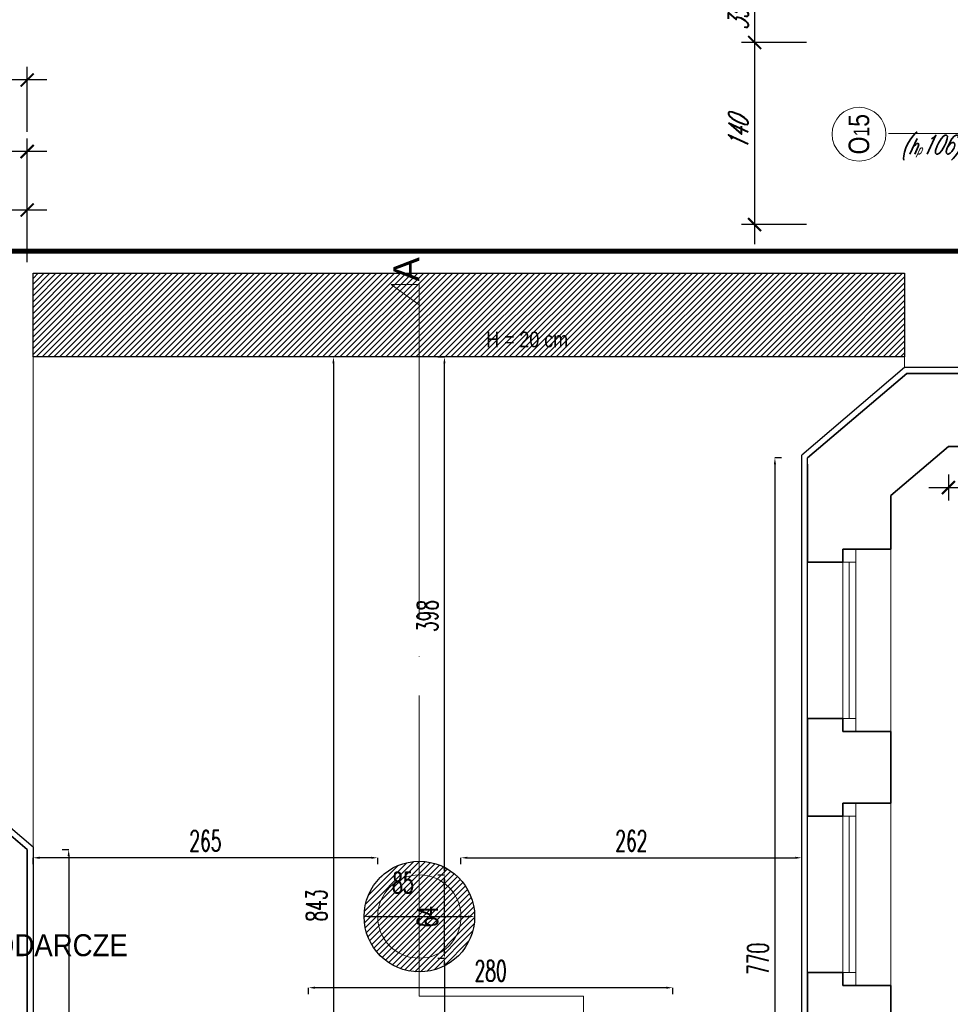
# Model space of a CAD drawing. Header units: millimetres. Extents: x 402 to 79005, y -7782 to 89952.
# Tile 245 of 256: x 25987 to 26702, y 37100 to 37857. Entities that reach past the tile are written whole.
import ezdxf

# ---------------------------------------------------------------- set-up
doc = ezdxf.new("R2010")
doc.units = ezdxf.units.MM
doc.header["$LTSCALE"] = 10
doc.linetypes.add('ACAD_ISO04W100', pattern=[30, 24, -3, 0, -3])
doc.linetypes.add('DASHED', pattern=[19.05, 12.7, -6.35])
doc.layers.get('0').update_dxf_attribs({"lineweight": 0})
doc.layers.get('Defpoints').update_dxf_attribs({"color": 253})
for name, color, linetype, lineweight in [('01 parter - ściany', 253, 'Continuous', 35), ('03-01_okna', 253, 'Continuous', 15), ('04-1_widok', 253, 'Continuous', 5), ('05-01_wymiary', 253, 'Continuous', 5), ('05-03_opis', 253, 'Continuous', 5), ('0_A_GRANICA OPRACOWANIA', 1, 'Continuous', 0), ('0_A_OPISY', 1, 'Continuous', 0), ('0_A_PRZEKRÓJ', 5, 'Continuous', 0), ('0_A_WYMIAROWANIE', 1, 'Continuous', 5), ('0_A_ŚCIANY ', 253, 'Continuous', 30), ('0_PROJEKTOWANA WYLEWKA BETONOWA', 150, 'Continuous', 0), ('0_ZAMUROWANIA', 150, 'Continuous', 30)]:
    doc.layers.add(name, color=color, linetype=linetype, lineweight=lineweight)
doc.styles.add('ariel', font='ARIAL.TTF', dxfattribs={"width": 0.8})
doc.styles.add('ariel_wym', font='simplex.shx', dxfattribs={"width": 0.65, "oblique": 25})
doc.styles.add('SIMPLEXD', font='simplex.shx', dxfattribs={"width": 0.6})
doc.styles.get("Standard").update_dxf_attribs({"font": 'arial.ttf'})
doc.dimstyles.new('1-100', dxfattribs={"dimtxt": 16, "dimasz": 5, "dimexe": 0, "dimexo": 0, "dimgap": 5, "dimtad": 1, "dimdec": 1, "dimtxsty": 'SIMPLEXD', "dimcen": 5, "dimclrt": 256, "dimadec": 0, "dimazin": 0, "dimtfac": 1, "dimtdec": 0, "dimtix": 1, "dimtmove": 1, "dimatfit": 3, "dimldrblk": 'LP', "dimfxl": 0, "dimarcsym": 0})
doc.dimstyles.new('ariel 50', dxfattribs={"dimtxt": 15, "dimasz": 10, "dimexe": 10, "dimexo": 0, "dimgap": 5, "dimtad": 1, "dimdec": 1, "dimrnd": 0.5, "dimtxsty": 'ariel_wym', "dimblk": 'ARCHTICK', "dimcen": 2.5, "dimdle": 15, "dimazin": 0, "dimtfac": 1, "dimtdec": 1, "dimtix": 1, "dimtmove": 0, "dimatfit": 3, "dimldrblk": 'DOT', "dimfxl": 0, "dimarcsym": 0})
doc.dimstyles.new('ariel 50 wnętrze', dxfattribs={"dimtxt": 15, "dimasz": 10, "dimexe": 10, "dimexo": 0, "dimgap": 5, "dimtad": 1, "dimdec": 1, "dimrnd": 0.5, "dimtxsty": 'ariel_wym', "dimblk": 'ARCHTICK', "dimcen": 2.5, "dimdle": 15, "dimazin": 0, "dimtfac": 1, "dimtdec": 1, "dimtix": 1, "dimtmove": 0, "dimatfit": 3, "dimldrblk": 'DOT', "dimfxl": 0, "dimarcsym": 0})

# ---------------------------------------------------------------- blocks, each defined once
blk = doc.blocks.new('_ArchTick')
at = {"color": 0, "linetype": 'ByBlock', "const_width": 0.15}
blk.add_lwpolyline([(-0.5, -0.5), (0.5, 0.5)], dxfattribs=at)
blk = doc.blocks.new('*D154')
at = {"layer": '05-01_wymiary', "color": 0, "lineweight": -2}
for p, q in [((26551.91, 37889.3), (26551.91, 37824.3)), ((26591.91, 37874.3), (26541.91, 37874.3)), ((26591.91, 37839.3), (26541.91, 37839.3))]:
    blk.add_line(p, q, dxfattribs=at)
at = {"layer": 'Defpoints', "color": 0}
for p in [(26850.83, 37874.3), (26551.91, 37839.3), (26850.83, 37839.3)]:
    blk.add_point(p, dxfattribs=at)
at = {"layer": '05-01_wymiary', "color": 0, "lineweight": -2, "xscale": 10, "yscale": 10, "zscale": 10}
for p, rotation in [((26551.91, 37874.3), 90), ((26551.91, 37839.3), 270)]:
    blk.add_blockref('_ArchTick', p, dxfattribs=dict(at, rotation=rotation))
at = {"layer": '05-01_wymiary', "color": 0, "insert": (26539.41, 37856.8), "char_height": 15, "attachment_point": 5, "rotation": 90, "style": 'ariel_wym'}
blk.add_mtext('35', dxfattribs=at)
blk = doc.blocks.new('_Dot')
at = {"color": 0, "linetype": 'ByBlock', "lineweight": -2}
blk.add_line((-0.5, 0), (-1, 0), dxfattribs=at)
at = {"color": 0, "linetype": 'ByBlock', "const_width": 0.5}
blk.add_lwpolyline([(-0.25, 0, 1), (0.25, 0, 1)], format="xyb", close=True, dxfattribs=at)
blk = doc.blocks.new('*D155')
at = {"layer": '05-01_wymiary', "color": 0, "lineweight": -2}
for p, q in [((26551.91, 37854.3), (26551.91, 37684.3)), ((26591.91, 37839.3), (26541.91, 37839.3)), ((26591.91, 37699.3), (26541.91, 37699.3))]:
    blk.add_line(p, q, dxfattribs=at)
at = {"layer": 'Defpoints', "color": 0}
for p in [(26850.83, 37839.3), (26551.91, 37699.3), (26850.83, 37699.3)]:
    blk.add_point(p, dxfattribs=at)
at = {"layer": '05-01_wymiary', "color": 0, "lineweight": -2, "xscale": 10, "yscale": 10, "zscale": 10}
for p, rotation in [((26551.91, 37839.3), 90), ((26551.91, 37699.3), 270)]:
    blk.add_blockref('_ArchTick', p, dxfattribs=dict(at, rotation=rotation))
at = {"layer": '05-01_wymiary', "color": 0, "insert": (26539.41, 37769.3), "char_height": 15, "attachment_point": 5, "rotation": 90, "style": 'ariel_wym'}
blk.add_mtext('140', dxfattribs=at)
blk = doc.blocks.new('*D160')
at = {"layer": '05-01_wymiary', "color": 0, "lineweight": -2}
for p, q in [((25904.65, 37670.51), (25904.65, 37720.51)), ((25992.65, 37670.51), (25992.65, 37720.51)), ((26007.65, 37710.51), (25889.65, 37710.51))]:
    blk.add_line(p, q, dxfattribs=at)
at = {"layer": 'Defpoints', "color": 0, "lineweight": 0}
for p in [(25904.65, 37710.51), (25904.65, 37294.05), (25992.65, 37219.12)]:
    blk.add_point(p, dxfattribs=at)
at = {"layer": '05-01_wymiary', "color": 0, "lineweight": -2, "xscale": 10, "yscale": 10, "zscale": 10, "rotation": 180}
blk.add_blockref('_ArchTick', (25904.65, 37710.51), dxfattribs=at)
at = {"layer": '05-01_wymiary', "color": 0, "lineweight": -2, "xscale": 10, "yscale": 10, "zscale": 10}
blk.add_blockref('_ArchTick', (25992.65, 37710.51), dxfattribs=at)
at = {"layer": '05-01_wymiary', "color": 0, "insert": (25948.65, 37723.01), "char_height": 15, "attachment_point": 5, "style": 'ariel_wym'}
blk.add_mtext('88', dxfattribs=at)
blk = doc.blocks.new('*D176')
at = {"layer": '05-01_wymiary', "color": 0, "lineweight": -2}
for p, q in [((25941.65, 37715.51), (25941.65, 37765.51)), ((25992.65, 37715.51), (25992.65, 37765.51)), ((26007.65, 37755.51), (25926.65, 37755.51))]:
    blk.add_line(p, q, dxfattribs=at)
at = {"layer": 'Defpoints', "color": 0, "lineweight": 0}
for p in [(25941.65, 37755.51), (25992.65, 37219.12), (25941.65, 37189.75)]:
    blk.add_point(p, dxfattribs=at)
at = {"layer": '05-01_wymiary', "color": 0, "lineweight": -2, "xscale": 10, "yscale": 10, "zscale": 10, "rotation": 180}
blk.add_blockref('_ArchTick', (25941.65, 37755.51), dxfattribs=at)
at = {"layer": '05-01_wymiary', "color": 0, "lineweight": -2, "xscale": 10, "yscale": 10, "zscale": 10}
blk.add_blockref('_ArchTick', (25992.65, 37755.51), dxfattribs=at)
at = {"layer": '05-01_wymiary', "color": 0, "insert": (25967.15, 37768.01), "char_height": 15, "attachment_point": 5, "style": 'ariel_wym'}
blk.add_mtext('51', dxfattribs=at)
blk = doc.blocks.new('*D186')
at = {"layer": '05-01_wymiary', "color": 0, "lineweight": -2}
for p, q in [((23893.65, 37770.51), (23893.65, 37820.51)), ((25992.65, 37770.51), (25992.65, 37820.51)), ((26007.65, 37810.51), (23878.65, 37810.51))]:
    blk.add_line(p, q, dxfattribs=at)
at = {"layer": 'Defpoints', "color": 0, "lineweight": 0}
for p in [(23893.65, 37810.51), (23893.65, 37254.11), (25992.65, 37219.12)]:
    blk.add_point(p, dxfattribs=at)
at = {"layer": '05-01_wymiary', "color": 0, "lineweight": -2, "xscale": 10, "yscale": 10, "zscale": 10, "rotation": 180}
blk.add_blockref('_ArchTick', (23893.65, 37810.51), dxfattribs=at)
at = {"layer": '05-01_wymiary', "color": 0, "lineweight": -2, "xscale": 10, "yscale": 10, "zscale": 10}
blk.add_blockref('_ArchTick', (25992.65, 37810.51), dxfattribs=at)
at = {"layer": '05-01_wymiary', "color": 0, "insert": (24943.15, 37823.01), "char_height": 15, "attachment_point": 5, "style": 'ariel_wym'}
blk.add_mtext('2099', dxfattribs=at)
blk = doc.blocks.new('*D292')
at = {"layer": '05-01_wymiary', "color": 0, "lineweight": -2}
for p, q in [((26700.91, 37507.27), (26700.91, 37487.27)), ((26914.85, 37507.27), (26914.85, 37487.27)), ((26685.91, 37497.27), (26929.85, 37497.27))]:
    blk.add_line(p, q, dxfattribs=at)
at = {"layer": 'Defpoints', "color": 0, "lineweight": 0}
for p in [(26700.91, 37528.73), (26914.85, 37528.73), (26914.85, 37497.27)]:
    blk.add_point(p, dxfattribs=at)
at = {"layer": '05-01_wymiary', "color": 0, "lineweight": -2, "xscale": 10, "yscale": 10, "zscale": 10, "rotation": 180}
blk.add_blockref('_ArchTick', (26700.91, 37497.27), dxfattribs=at)
at = {"layer": '05-01_wymiary', "color": 0, "lineweight": -2, "xscale": 10, "yscale": 10, "zscale": 10}
blk.add_blockref('_ArchTick', (26914.85, 37497.27), dxfattribs=at)
at = {"layer": '05-01_wymiary', "color": 0, "insert": (26807.88, 37509.77), "char_height": 15, "attachment_point": 5, "style": 'ariel_wym'}
blk.add_mtext('214', dxfattribs=at)
blk = doc.blocks.new('*D3737')
at = {"layer": '0_A_WYMIAROWANIE', "color": 0, "lineweight": -2}
for p, q in [((26019.55, 37219.12), (26024.55, 37219.12)), ((26024.55, 37214.12), (26024.55, 36755.12)), ((26019.55, 36750.12), (26024.55, 36750.12))]:
    blk.add_line(p, q, dxfattribs=at)
at = {"layer": '0_A_WYMIAROWANIE', "color": 0, "lineweight": 9}
for points in [[(26025.38, 37214.12), (26023.72, 37214.12), (26024.55, 37219.12)], [(26023.72, 36755.12), (26025.38, 36755.12), (26024.55, 36750.12)]]:
    blk.add_solid(points, dxfattribs=at)
at = {"layer": 'Defpoints', "color": 0, "lineweight": 9}
for p in [(25992.65, 37219.12), (25992.65, 36750.12), (26024.55, 36750.12)]:
    blk.add_point(p, dxfattribs=at)
at = {"layer": '0_A_WYMIAROWANIE', "insert": (26011.55, 36984.62), "char_height": 16, "attachment_point": 5, "rotation": 90, "style": 'SIMPLEXD'}
blk.add_mtext('469', dxfattribs=at)
blk = doc.blocks.new('LP')
for p, q in [((0, 0), (-1, 0)), ((0, 1), (0, 0)), ((0, -1), (0, 0)), ((0, 0), (1, 0))]:
    blk.add_line(p, q)
at = {"const_width": 0.2}
blk.add_lwpolyline([(0.71, 0.71), (-0.71, -0.71)], dxfattribs=at)
blk = doc.blocks.new('*D3738')
at = {"layer": '0_A_WYMIAROWANIE', "color": 0, "lineweight": -2}
for p, q in [((26572.52, 37520.12), (26567.52, 37520.12)), ((26567.52, 37515.12), (26567.52, 36755.12)), ((26562.52, 36750.12), (26567.52, 36750.12))]:
    blk.add_line(p, q, dxfattribs=at)
at = {"layer": '0_A_WYMIAROWANIE', "color": 0, "lineweight": 9}
for points in [[(26568.35, 37515.12), (26566.69, 37515.12), (26567.52, 37520.12)], [(26566.69, 36755.12), (26568.35, 36755.12), (26567.52, 36750.12)]]:
    blk.add_solid(points, dxfattribs=at)
at = {"layer": 'Defpoints', "color": 0, "lineweight": 9}
for p in [(26592.65, 37520.12), (26092.65, 36750.12), (26567.52, 36750.12)]:
    blk.add_point(p, dxfattribs=at)
at = {"layer": '0_A_WYMIAROWANIE', "insert": (26554.52, 37135.12), "char_height": 16, "attachment_point": 5, "rotation": 90, "style": 'SIMPLEXD'}
blk.add_mtext('770', dxfattribs=at)
blk = doc.blocks.new('*D3744')
at = {"layer": '0_A_WYMIAROWANIE', "color": 0, "lineweight": -2}
for p, q in [((26326.15, 37207.79), (26326.15, 37212.79)), ((26331.15, 37212.79), (26583.15, 37212.79)), ((26588.15, 37207.79), (26588.15, 37212.79))]:
    blk.add_line(p, q, dxfattribs=at)
at = {"layer": '0_A_WYMIAROWANIE', "color": 0, "lineweight": 9}
for points in [[(26331.15, 37213.62), (26331.15, 37211.96), (26326.15, 37212.79)], [(26583.15, 37211.96), (26583.15, 37213.62), (26588.15, 37212.79)]]:
    blk.add_solid(points, dxfattribs=at)
at = {"layer": 'Defpoints', "color": 0, "lineweight": 9}
for p in [(26588.15, 37212.79), (26326.15, 37167.66), (26588.15, 37167.62)]:
    blk.add_point(p, dxfattribs=at)
at = {"layer": '0_A_WYMIAROWANIE', "insert": (26457.15, 37225.79), "char_height": 16, "attachment_point": 5, "style": 'SIMPLEXD'}
blk.add_mtext('262', dxfattribs=at)
blk = doc.blocks.new('*D3745')
at = {"layer": '0_A_WYMIAROWANIE', "color": 0, "lineweight": -2}
for p, q in [((25997.15, 37207.79), (25997.15, 37212.79)), ((26257.15, 37212.79), (26002.15, 37212.79)), ((26262.15, 37207.79), (26262.15, 37212.79))]:
    blk.add_line(p, q, dxfattribs=at)
at = {"layer": '0_A_WYMIAROWANIE', "color": 0, "lineweight": 9}
for points in [[(26002.15, 37213.62), (26002.15, 37211.96), (25997.15, 37212.79)], [(26257.15, 37211.96), (26257.15, 37213.62), (26262.15, 37212.79)]]:
    blk.add_solid(points, dxfattribs=at)
at = {"layer": 'Defpoints', "color": 0, "lineweight": 9}
for p in [(25997.15, 37212.79), (25997.15, 37167.62), (26262.15, 37167.62)]:
    blk.add_point(p, dxfattribs=at)
at = {"layer": '0_A_WYMIAROWANIE', "insert": (26129.65, 37225.79), "char_height": 16, "attachment_point": 5, "style": 'SIMPLEXD'}
blk.add_mtext('265', dxfattribs=at)
blk = doc.blocks.new('*D3746')
at = {"layer": '0_A_WYMIAROWANIE', "color": 0, "lineweight": -2}
for p, q in [((26308.45, 37135.62), (26313.45, 37135.62)), ((26313.45, 37130.62), (26313.45, 36759.62)), ((26308.45, 36754.62), (26313.45, 36754.62))]:
    blk.add_line(p, q, dxfattribs=at)
at = {"layer": '0_A_WYMIAROWANIE', "color": 0, "lineweight": 9}
for points in [[(26314.29, 37130.62), (26312.62, 37130.62), (26313.45, 37135.62)], [(26312.62, 36759.62), (26314.29, 36759.62), (26313.45, 36754.62)]]:
    blk.add_solid(points, dxfattribs=at)
at = {"layer": 'Defpoints', "color": 0, "lineweight": 9}
for p in [(26294.14, 37135.62), (26294.14, 36754.62), (26313.45, 36754.62)]:
    blk.add_point(p, dxfattribs=at)
at = {"layer": '0_A_WYMIAROWANIE', "insert": (26300.45, 36945.12), "char_height": 16, "attachment_point": 5, "rotation": 90, "style": 'SIMPLEXD'}
blk.add_mtext('381', dxfattribs=at)
blk = doc.blocks.new('*D3747')
at = {"layer": '0_A_WYMIAROWANIE', "color": 0, "lineweight": -2}
for p, q in [((26308.45, 37199.62), (26313.45, 37199.62)), ((26313.45, 37140.62), (26313.45, 37194.62)), ((26308.45, 37135.62), (26313.45, 37135.62))]:
    blk.add_line(p, q, dxfattribs=at)
at = {"layer": '0_A_WYMIAROWANIE', "color": 0, "lineweight": 9}
for points in [[(26314.29, 37194.62), (26312.62, 37194.62), (26313.45, 37199.62)], [(26312.62, 37140.62), (26314.29, 37140.62), (26313.45, 37135.62)]]:
    blk.add_solid(points, dxfattribs=at)
at = {"layer": 'Defpoints', "color": 0, "lineweight": 9}
for p in [(26294.17, 37199.62), (26313.45, 37199.62), (26294.14, 37135.62)]:
    blk.add_point(p, dxfattribs=at)
at = {"layer": '0_A_WYMIAROWANIE', "insert": (26300.45, 37167.62), "char_height": 16, "attachment_point": 5, "rotation": 90, "style": 'SIMPLEXD'}
blk.add_mtext('64', dxfattribs=at)
blk = doc.blocks.new('*D3748')
at = {"layer": '0_A_WYMIAROWANIE', "color": 0, "lineweight": -2}
for p, q in [((26251.65, 37167.62), (26251.65, 37167.62)), ((26256.65, 37167.62), (26331.65, 37167.62)), ((26336.65, 37167.62), (26336.65, 37167.62))]:
    blk.add_line(p, q, dxfattribs=at)
at = {"layer": '0_A_WYMIAROWANIE', "color": 0, "lineweight": 9}
for points in [[(26256.65, 37168.45), (26256.65, 37166.79), (26251.65, 37167.62)], [(26331.65, 37166.79), (26331.65, 37168.45), (26336.65, 37167.62)]]:
    blk.add_solid(points, dxfattribs=at)
at = {"layer": 'Defpoints', "color": 0, "lineweight": 9}
for p in [(26251.65, 37167.62), (26336.65, 37167.62), (26336.65, 37167.62)]:
    blk.add_point(p, dxfattribs=at)
at = {"layer": '0_A_WYMIAROWANIE', "insert": (26281.53, 37193.52), "char_height": 16, "attachment_point": 5, "style": 'SIMPLEXD'}
blk.add_mtext('{85}', dxfattribs=at)
blk = doc.blocks.new('*D3749')
at = {"layer": '0_A_WYMIAROWANIE', "color": 0, "lineweight": -2}
for p, q in [((26233.12, 37597.62), (26228.12, 37597.62)), ((26228.12, 37592.62), (26228.12, 36759.62)), ((26233.12, 36754.62), (26228.12, 36754.62))]:
    blk.add_line(p, q, dxfattribs=at)
at = {"layer": '0_A_WYMIAROWANIE', "color": 0, "lineweight": 9}
for points in [[(26228.95, 37592.62), (26227.29, 37592.62), (26228.12, 37597.62)], [(26227.29, 36759.62), (26228.95, 36759.62), (26228.12, 36754.62)]]:
    blk.add_solid(points, dxfattribs=at)
at = {"layer": 'Defpoints', "color": 0, "lineweight": 9}
for p in [(26235.65, 37597.62), (26228.12, 36754.62), (26279.21, 36754.62)]:
    blk.add_point(p, dxfattribs=at)
at = {"layer": '0_A_WYMIAROWANIE', "insert": (26215.12, 37176.12), "char_height": 16, "attachment_point": 5, "rotation": 90, "style": 'SIMPLEXD'}
blk.add_mtext('843', dxfattribs=at)
blk = doc.blocks.new('*D3750')
at = {"layer": '0_A_WYMIAROWANIE', "color": 0, "lineweight": -2}
for p, q in [((26308.45, 37597.62), (26313.45, 37597.62)), ((26313.45, 37204.62), (26313.45, 37592.62)), ((26308.45, 37199.62), (26313.45, 37199.62))]:
    blk.add_line(p, q, dxfattribs=at)
at = {"layer": '0_A_WYMIAROWANIE', "color": 0, "lineweight": 9}
for points in [[(26314.29, 37592.62), (26312.62, 37592.62), (26313.45, 37597.62)], [(26312.62, 37204.62), (26314.29, 37204.62), (26313.45, 37199.62)]]:
    blk.add_solid(points, dxfattribs=at)
at = {"layer": 'Defpoints', "color": 0, "lineweight": 9}
for p in [(26295.27, 37597.62), (26313.45, 37597.62), (26294.17, 37199.62)]:
    blk.add_point(p, dxfattribs=at)
at = {"layer": '0_A_WYMIAROWANIE', "insert": (26300.45, 37398.62), "char_height": 16, "attachment_point": 5, "rotation": 90, "style": 'SIMPLEXD'}
blk.add_mtext('398', dxfattribs=at)
blk = doc.blocks.new('*D3880')
at = {"layer": '0_A_WYMIAROWANIE', "color": 0, "lineweight": -2}
for p, q in [((26208.95, 37107.94), (26208.95, 37112.94)), ((26483.95, 37112.94), (26213.95, 37112.94)), ((26488.95, 37107.94), (26488.95, 37112.94))]:
    blk.add_line(p, q, dxfattribs=at)
at = {"layer": '0_A_WYMIAROWANIE', "color": 0, "lineweight": 9}
for points in [[(26213.95, 37113.78), (26213.95, 37112.11), (26208.95, 37112.94)], [(26483.95, 37112.11), (26483.95, 37113.78), (26488.95, 37112.94)]]:
    blk.add_solid(points, dxfattribs=at)
at = {"layer": 'Defpoints', "color": 0, "lineweight": 9}
for p in [(26208.95, 37112.94), (26208.95, 37067.77), (26488.95, 37067.77)]:
    blk.add_point(p, dxfattribs=at)
at = {"layer": '0_A_WYMIAROWANIE', "insert": (26348.95, 37125.94), "char_height": 16, "attachment_point": 5, "style": 'SIMPLEXD'}
blk.add_mtext('280', dxfattribs=at)

msp = doc.modelspace()

# ---------------------------------------------------------------- hatches: boundary and pattern name
at = {"layer": '0_PROJEKTOWANA WYLEWKA BETONOWA', "lineweight": 0, "ltscale": 100}
h = msp.add_hatch(dxfattribs=at)
h.set_pattern_fill('ANSI31', color=256, angle=180, style=0)
h.paths.add_polyline_path([(25997.15, 37662.02), (26667.26, 37662.02), (26667.26, 37597.62), (25997.15, 37597.62)])
h = msp.add_hatch(dxfattribs=at)
h.set_pattern_fill('ANSI31', color=256, angle=180, style=0)
h.paths.add_polyline_path([(26336.65, 37167.62, 1), (26251.65, 37167.62, 1)])

# ---------------------------------------------------------------- linework, layer by layer
at = {"color": 1, "lineweight": 0}
for points in [[(25997.15, 37662.02), (26667.26, 37662.02)], [(25997.15, 37221.2), (25997.15, 37597.62)], [(25997.15, 37597.62), (26667.26, 37597.62)], [(26667.26, 37589.55), (26667.26, 37597.62)]]:
    msp.add_lwpolyline(points, dxfattribs=at)
at = {"color": 1, "lineweight": 30}
msp.add_lwpolyline([(26668.91, 37585.05), (26668.91, 37585.05)], dxfattribs=at)
at = {"color": 1, "lineweight": 0}
msp.add_circle((26294.15, 37167.62), 32, dxfattribs=at)
at = {"layer": '01 parter - ściany'}
for p, q in [((26668.91, 37585.05), (26592.65, 37520.12)), ((26786.83, 37585.05), (26668.91, 37585.05)), ((26700.91, 37528.73), (26656.65, 37491.05)), ((26914.85, 37528.73), (26700.91, 37528.73)), ((26592.65, 37439.9), (26592.65, 37515.26)), ((26656.65, 37449.9), (26656.65, 37491.05)), ((26619.65, 37449.9), (26656.65, 37449.9)), ((26619.65, 37439.9), (26619.65, 37449.9)), ((26592.65, 37439.9), (26619.65, 37439.9)), ((26592.65, 37244.67), (26592.65, 37319.9)), ((26592.65, 37319.9), (26619.65, 37319.9)), ((26619.65, 37309.9), (26619.65, 37319.9)), ((26656.65, 37309.9), (26619.65, 37309.9)), ((26656.65, 37254.67), (26656.65, 37309.9)), ((25910.52, 37289.05), (25992.65, 37219.12)), ((26619.65, 37254.67), (26656.65, 37254.67)), ((26619.65, 37244.67), (26619.65, 37254.67)), ((26592.65, 37244.67), (26619.65, 37244.67)), ((25992.65, 37046.93), (25992.65, 37219.12)), ((26592.65, 36988.27), (26592.65, 37124.67)), ((26592.65, 37124.67), (26619.65, 37124.67)), ((26619.65, 37114.67), (26619.65, 37124.67)), ((26656.65, 37114.67), (26619.65, 37114.67)), ((26656.65, 37010.27), (26656.65, 37114.67))]:
    msp.add_line(p, q, dxfattribs=at)
at = {"layer": '03-01_okna', "linetype": 'Continuous', "lineweight": 0}
for p, q in [((26629.65, 37309.9), (26629.65, 37449.9)), ((26629.65, 37449.9), (26629.65, 37439.9)), ((26592.65, 37319.9), (26592.65, 37439.9)), ((26619.65, 37319.9), (26619.65, 37439.9)), ((26629.65, 37439.9), (26619.65, 37439.9)), ((26624.65, 37319.9), (26624.65, 37439.9)), ((26629.65, 37319.9), (26619.65, 37319.9)), ((26629.65, 37309.9), (26629.65, 37319.9)), ((26629.65, 37114.67), (26629.65, 37254.67)), ((26629.65, 37254.67), (26629.65, 37244.67)), ((26592.65, 37124.67), (26592.65, 37244.67)), ((26619.65, 37124.67), (26619.65, 37244.67)), ((26629.65, 37244.67), (26619.65, 37244.67)), ((26624.65, 37124.67), (26624.65, 37244.67)), ((26629.65, 37124.67), (26619.65, 37124.67)), ((26629.65, 37114.67), (26629.65, 37124.67))]:
    msp.add_line(p, q, dxfattribs=at)
at = {"layer": '04-1_widok'}
for p, q in [((26656.65, 37309.9), (26656.65, 37449.9)), ((26656.65, 37114.67), (26656.65, 37254.67))]:
    msp.add_line(p, q, dxfattribs=at)
at = {"layer": '05-03_opis', "lineweight": 0}
msp.add_line((26863.27, 37769.3), (26654.87, 37769.3), dxfattribs=at)
msp.add_circle((26632.18, 37768.8), 20.69, dxfattribs=at)
at = {"layer": '0_A_GRANICA OPRACOWANIA', "color": 1, "linetype": 'DASHED', "const_width": 4}
msp.add_lwpolyline([(25790.69, 37678.95), (26803.78, 37678.95), (26803.78, 36285.02), (25790.69, 36285.02)], close=True, dxfattribs=at)
at = {"layer": '0_A_PRZEKRÓJ', "linetype": 'Continuous', "lineweight": 9}
msp.add_lwpolyline([(26294.1, 37637.61), (26272.39, 37653.3), (26294.1, 37653.3), (26294.1, 37637.61)], dxfattribs=at)
at = {"layer": '0_A_PRZEKRÓJ', "linetype": 'ACAD_ISO04W100', "lineweight": 9}
msp.add_lwpolyline([(26294.1, 37637.61), (26294.1, 37106.52), (26420.24, 37106.52), (26420.24, 36358.25)], dxfattribs=at)
at = {"layer": '0_A_ŚCIANY ', "lineweight": 30}
for points in [[(26668.91, 37585.05), (26786.83, 37585.05), (26786.83, 37678.95)], [(26667.26, 37589.55), (26588.15, 37522.2)], [(26782.33, 37589.55), (26667.26, 37589.55)], [(26668.91, 37585.05), (26592.65, 37520.12)], [(25997.15, 37221.2), (25997.15, 36754.62), (26588.15, 36754.62), (26588.15, 37522.2)], [(26443.65, 36750.12), (26592.65, 36750.12), (26592.65, 37520.12)], [(25790.69, 37298.55), (25906.3, 37298.55), (25997.15, 37221.2)], [(25992.65, 37219.12), (25904.65, 37294.05)], [(25992.65, 37219.12), (25992.65, 36750.12), (26092.65, 36750.12)]]:
    msp.add_lwpolyline(points, dxfattribs=at)
at = {"layer": '0_ZAMUROWANIA', "ltscale": 10}
msp.add_lwpolyline([(25997.15, 37662.02), (26667.26, 37662.02), (26667.26, 37597.62), (25997.15, 37597.62)], close=True, dxfattribs=at)
msp.add_circle((26294.15, 37167.62), 42.5, dxfattribs=at)

# ---------------------------------------------------------------- texts
at = {"layer": '05-03_opis', "lineweight": 0, "insert": (26632.18, 37768.8), "char_height": 15.84, "width": 75.1935, "attachment_point": 5, "rotation": 90, "style": 'ariel'}
msp.add_mtext('O{\\H0.7576x;1}5', dxfattribs=at)
at = {"layer": '05-03_opis', "lineweight": 0, "insert": (26720.02, 37770.38), "char_height": 14.4, "width": 62.6613, "attachment_point": 5, "style": 'ariel_wym'}
msp.add_mtext('105\\P({\\H0.8333x;h\\H0.6x;p}106)135+f=15', dxfattribs=at)
at = {"layer": '05-03_opis', "insert": (25726.04, 37145.5), "char_height": 16.8648, "width": 337.5404, "attachment_point": 4, "style": 'ariel'}
msp.add_mtext('\\W0.9;{\\fArial|b0|i0|c238|p34;POMIESZCZENIE GOSPODARCZE}', dxfattribs=at)
at = {"layer": '0_A_OPISY', "color": 1, "lineweight": 30, "ltscale": 100, "insert": (26377, 37617.06), "char_height": 12, "width": 185.4507, "attachment_point": 2}
msp.add_mtext('{\\fArial Narrow|b0|i0|c238|p34;H = 20 cm}', dxfattribs=at)
at = {"layer": '0_A_PRZEKRÓJ', "linetype": 'Continuous', "lineweight": 9, "insert": (26274.1, 37655.69), "char_height": 20, "width": 37.1997, "attachment_point": 1, "rotation": 90}
msp.add_mtext('A', dxfattribs=at)

# ---------------------------------------------------------------- dimensions: what is measured, and where the dimension line sits
at = {"layer": '05-01_wymiary'}
for base, p1, p2, picture, middle in [((26551.91, 37839.3), (26850.83, 37874.3), (26850.83, 37839.3), '*D154', (26539.41, 37856.8)), ((26551.91, 37699.3), (26850.83, 37839.3), (26850.83, 37699.3), '*D155', (26539.41, 37769.3))]:
    dim = msp.add_linear_dim(base=base, p1=p1, p2=p2, angle=90, dimstyle='ariel 50', override={"dimtmove": 1}, dxfattribs=at)
    dim.commit()
    dim.dimension.update_dxf_attribs({"geometry": picture, "text_midpoint": middle})
for base, p1, p2, dimstyle, picture, middle in [((23893.65, 37810.51), (25992.65, 37219.12), (23893.65, 37254.11), 'ariel 50', '*D186', (24943.15, 37823.01)), ((25941.65, 37755.51), (25992.65, 37219.12), (25941.65, 37189.75), 'ariel 50', '*D176', (25967.15, 37768.01)), ((25904.65, 37710.51), (25992.65, 37219.12), (25904.65, 37294.05), 'ariel 50', '*D160', (25948.65, 37723.01)), ((26914.85, 37497.27), (26700.91, 37528.73), (26914.85, 37528.73), 'ariel 50 wnętrze', '*D292', (26807.88, 37509.77))]:
    dim = msp.add_linear_dim(base=base, p1=p1, p2=p2, dimstyle=dimstyle, dxfattribs=at)
    dim.commit()
    dim.dimension.update_dxf_attribs({"geometry": picture, "text_midpoint": middle})
at = {"layer": '0_A_WYMIAROWANIE', "color": 1}
for base, p1, p2, picture, middle in [((26228.12, 36754.62), (26235.65, 37597.62), (26279.21, 36754.62), '*D3749', (26215.12, 37176.12)), ((26313.45, 37597.62), (26294.17, 37199.62), (26295.27, 37597.62), '*D3750', (26300.45, 37398.62)), ((26567.52, 36750.12), (26592.65, 37520.12), (26092.65, 36750.12), '*D3738', (26554.52, 37135.12)), ((26024.55, 36750.12), (25992.65, 37219.12), (25992.65, 36750.12), '*D3737', (26011.55, 36984.62)), ((26313.45, 37199.62), (26294.14, 37135.62), (26294.17, 37199.62), '*D3747', (26300.45, 37167.62)), ((26313.45, 36754.62), (26294.14, 37135.62), (26294.14, 36754.62), '*D3746', (26300.45, 36945.12))]:
    dim = msp.add_linear_dim(base=base, p1=p1, p2=p2, angle=90, dimstyle='1-100', dxfattribs=at)
    dim.commit()
    dim.dimension.update_dxf_attribs({"geometry": picture, "text_midpoint": middle})
for base, p1, p2, picture, middle in [((25997.15, 37212.79), (26262.15, 37167.62), (25997.15, 37167.62), '*D3745', (26129.65, 37225.79)), ((26588.15, 37212.79), (26326.15, 37167.66), (26588.15, 37167.62), '*D3744', (26457.15, 37225.79)), ((26208.95, 37112.94), (26488.95, 37067.77), (26208.95, 37067.77), '*D3880', (26348.95, 37125.94))]:
    dim = msp.add_linear_dim(base=base, p1=p1, p2=p2, dimstyle='1-100', dxfattribs=at)
    dim.commit()
    dim.dimension.update_dxf_attribs({"geometry": picture, "text_midpoint": middle})
dim = msp.add_linear_dim(base=(26336.65, 37167.62), p1=(26251.65, 37167.62), p2=(26336.65, 37167.62), text='{<>}', dimstyle='1-100', dxfattribs=at)
dim.commit()
dim.dimension.update_dxf_attribs({"geometry": '*D3748', "text_midpoint": (26281.53, 37180.52), "dimtype": 160})

doc.saveas('drawing.dxf')
